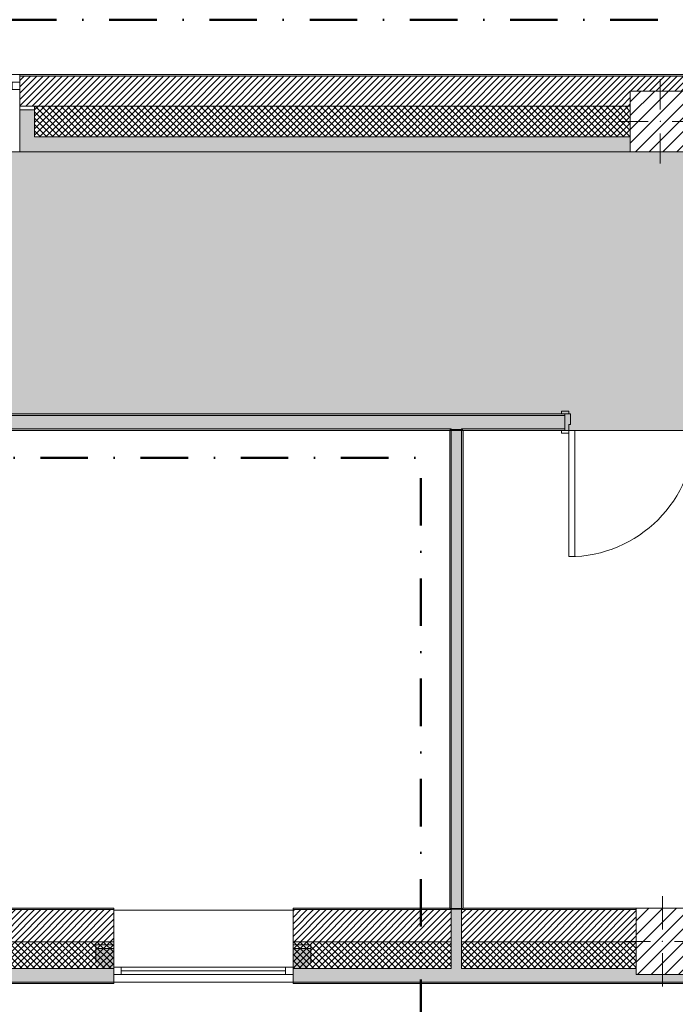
# Model space of a CAD drawing. Header units: millimetres. Extents: x -40968 to 11883, y -18948 to 4746.
# Tile 5 of 29: x -25995 to -21609, y -1837 to 4746. Entities that reach past the tile are written whole.
import ezdxf

# ---------------------------------------------------------------- set-up
doc = ezdxf.new("R2010")
doc.units = ezdxf.units.MM
doc.header["$MEASUREMENT"] = 0
doc.linetypes.add('Punto & Rayas', pattern=[670.277762, 317.5, -176.388889, 0, -176.388874])
doc.linetypes.add('Wipeout_Contour', pattern=[1000, 0, -1000])
for name, color, linetype, lineweight, true_color in [('01_2D_Ambit_Pluma_Nº__242', 7, 'Continuous', 50, 0xfb0013), ('12_FAÇ_Façana_Pluma_Nº__102', 7, 'Continuous', 5, 0xcccccc), ('12_FAÇ_Façana_Pluma_Nº__174', 7, 'Continuous', 13, 0xe4ad2c), ('12_FAÇ_Façana_Pluma_Nº__176', 7, 'Continuous', 15, 0x93a0c6), ('12_FAÇ_Façana_Pluma_Nº__43', 7, 'Continuous', 5, 0xa4a4a6), ('14_PAV_Paviment existent_Pluma_Nº__102', 7, 'Continuous', 5, 0xcccccc), ('Demolido_12_FAÇ_Façana_Pluma_Nº__102', 7, 'Continuous', 5, 0xcccccc), ('Demolido_12_FAÇ_Façana_Pluma_Nº__176', 7, 'Continuous', 15, 0x93a0c6), ('Demolido_Puertas Archicad_Pluma_Nº__3', 7, 'Continuous', 5, 0xa4a4a4), ('Ventanas Archicad_Pluma_Nº__23', 7, 'Continuous', 5, 0xa4a4a6), ('Ventanas Archicad_Pluma_Nº__3', 7, 'Continuous', 5, 0xa4a4a4), ('Ventanas Archicad_Pluma_Nº__43', 7, 'Continuous', 5, 0xa4a4a6)]:
    doc.layers.add(name, color=color, linetype=linetype, lineweight=lineweight, true_color=true_color)
for name, color, linetype in [('10_ESTR_Pilars', 7, 'Continuous'), ('12_FAÇ_Façana', 7, 'Continuous'), ('14_PAV_Paviment existent', 7, 'Continuous'), ('Demolido_12_FAÇ_Façana', 7, 'Continuous'), ('Demolido_Puertas Archicad', 7, 'Continuous'), ('Ventanas Archicad', 7, 'Continuous')]:
    doc.layers.add(name, color=color, linetype=linetype)
for name, color, linetype, lineweight in [('10_ESTR_Pilars_Pluma_Nº__20', 1, 'Continuous', 5), ('10_ESTR_Pilars_Pluma_Nº__28', 7, 'Continuous', 20), ('10_ESTR_Pilars_Pluma_Nº__42', 8, 'Continuous', 25), ('12_FAÇ_Façana_Pluma_Nº__2', 8, 'Continuous', 5), ('12_FAÇ_Façana_Pluma_Nº__7', 7, 'Continuous', 5), ('14_PAV_Paviment existent_Pluma_Nº__89', 7, 'Continuous', 5), ('Demolido_12_FAÇ_Façana_Pluma_Nº__7', 7, 'Continuous', 5), ('Demolido_Puertas Archicad_Pluma_Nº__1', 7, 'Continuous', 5), ('Demolido_Puertas Archicad_Pluma_Nº__7', 7, 'Continuous', 5), ('Ventanas Archicad_Pluma_Nº__7', 7, 'Continuous', 5)]:
    doc.layers.add(name, color=color, linetype=linetype, lineweight=lineweight)
pattern_1 = [(45, (0, 0), (-21.213203, 21.213203), [])]
pattern_2 = [(45, (0, 0), (-21.213203, 21.213203), []), (135, (0, 0), (21.213203, 21.213203), [])]
pattern_3 = [(0, (0, 0), (0, 75), [0, -75])]
pattern_4 = [(45, (0, 0), (-45.96194, 45.96194), [])]

# ---------------------------------------------------------------- blocks, each defined once
blk = doc.blocks.new('Forjado_1_1', base_point=(7332.1, 1999.6))
at = {"layer": '14_PAV_Paviment existent_Pluma_Nº__102', "linetype": 'Continuous', "lineweight": 0, "true_color": 0x333333}
blk.add_hatch(color=250, dxfattribs=at).paths.add_polyline_path([(7332.1, 1999.6), (7332.1, 3863.5), (-28267.5, 3863.5), (-28277.4, 1999.6)])
at = {"layer": '14_PAV_Paviment existent_Pluma_Nº__89', "color": 7, "linetype": 'Continuous', "lineweight": 5, "flags": 128}
blk.add_lwpolyline([(7332.1, 1999.6), (-28277.4, 1999.6), (-28267.5, 3863.5), (7332.1, 3863.5)], close=True, dxfattribs=at)
blk = doc.blocks.new('Ventana Vertical Multi-Faja 27_2')
at = {"layer": 'Ventanas Archicad_Pluma_Nº__23', "color": 253, "linetype": 'Continuous', "lineweight": 5, "true_color": 0xa4a4a6}
for p, q in [((-600, 0), (-550, 0)), ((-550, 0), (-550, -50)), ((550, -50), (550, 0)), ((550, 0), (600, 0)), ((-550, -50), (-600, -50)), ((600, -50), (550, -50))]:
    blk.add_line(p, q, dxfattribs=at)
at = {"layer": 'Ventanas Archicad_Pluma_Nº__3', "color": 253, "linetype": 'Continuous', "lineweight": 5, "true_color": 0xa4a4a4}
for p, q in [((-600, 50), (600, 50)), ((-550, 0), (550, 0)), ((-550, -25), (550, -25)), ((550, -50), (-550, -50)), ((-600, -465), (600, -465))]:
    blk.add_line(p, q, dxfattribs=at)
at = {"layer": 'Ventanas Archicad_Pluma_Nº__43', "color": 253, "linetype": 'Continuous', "lineweight": 5, "true_color": 0xa4a4a6}
for p, q in [((-600, -160), (-600, -185)), ((600, -160), (600, -185))]:
    blk.add_line(p, q, dxfattribs=at)
at = {"layer": 'Ventanas Archicad_Pluma_Nº__7', "color": 7, "linetype": 'Continuous', "lineweight": 5}
for p, q in [((-600, 50), (-600, 40)), ((-600, 40), (-600, 0)), ((-600, 0), (-600, -50)), ((-600, 0), (-600, -50)), ((600, 50), (600, 40)), ((600, 40), (600, 0)), ((600, 0), (600, -50)), ((600, 0), (600, -50)), ((-600, -50), (-600, -160)), ((600, -50), (600, -160)), ((-600, -185), (-600, -365)), ((-600, -185), (-600, -365)), ((600, -185), (600, -365)), ((600, -185), (600, -365)), ((-600, -365), (-600, -465)), ((-600, -365), (-600, -465)), ((600, -365), (600, -465)), ((600, -365), (600, -465))]:
    blk.add_line(p, q, dxfattribs=at)
blk = doc.blocks.new('Muro_3_1', base_point=(11882.6, 4378.5))
at = {"layer": '12_FAÇ_Façana', "linetype": 'Continuous', "lineweight": 0, "true_color": 0x000000}
h = blk.add_hatch(dxfattribs=at)
h.set_pattern_fill('Yeso_0001', color=18, style=0, pattern_type=2)
h.set_pattern_definition(pattern_3)
h.paths.add_polyline_path([(-25995.4, 4168.5), (-25995.4, 4143.5), (-25895.4, 4143.5), (-25895.4, 4168.5)])
at = {"layer": '12_FAÇ_Façana_Pluma_Nº__102', "linetype": 'Continuous', "lineweight": 0, "true_color": 0xe5e5e5}
for points in [[(-25895.4, 3963.5), (-25895.4, 4143.5), (-25995.4, 4143.5), (-25995.4, 3863.5)], [(-25895.4, 3963.5), (-25995.4, 3863.5), (-21909.8, 3863.5), (-21909.8, 3963.5)]]:
    blk.add_hatch(color=254, dxfattribs=at).paths.add_polyline_path(points)
at = {"layer": '12_FAÇ_Façana_Pluma_Nº__174', "linetype": 'Continuous', "lineweight": 13, "true_color": 0xe4ad2c}
h = blk.add_hatch(dxfattribs=at)
h.set_pattern_fill('SATE_Aislamiento_0001', color=42, style=0, pattern_type=2)
h.set_pattern_definition(pattern_2)
h.paths.add_polyline_path([(-21909.8, 4168.5), (-25895.4, 4168.5), (-25895.4, 4143.5), (-25895.4, 3963.5), (-21909.8, 3963.5)])
at = {"layer": '12_FAÇ_Façana_Pluma_Nº__176', "linetype": 'Continuous', "lineweight": 0, "true_color": 0x495063}
blk.add_hatch(color=251, dxfattribs=at).paths.add_polyline_path([(-25995.4, 4378.5), (-25995.4, 4368.5), (-1257.3, 4368.5), (-1257.3, 4378.5)])
at = {"layer": '12_FAÇ_Façana_Pluma_Nº__2', "linetype": 'Continuous', "lineweight": 5}
h = blk.add_hatch(dxfattribs=at)
h.set_pattern_fill('Ceramic_0001', color=8, style=0, pattern_type=2)
h.set_pattern_definition(pattern_1)
h.paths.add_polyline_path([(-25995.4, 4168.5), (-21909.8, 4168.5), (-21909.8, 4268), (-21509.8, 4268), (-21509.8, 4168.5), (-18909.8, 4168.5), (-18909.8, 4268), (-18509.8, 4268), (-18509.8, 4168.5), (-7400.5, 4168.5), (-7400.5, 4268), (-7000.5, 4268), (-7000.5, 4168.5), (-2000.5, 4168.5), (-2000.5, 4268), (-1600.5, 4268), (-1600.5, 4168.5), (-1257.3, 4168.5), (-1257.3, 4368.5), (-25995.4, 4368.5)])
at = {"layer": '12_FAÇ_Façana_Pluma_Nº__43', "color": 253, "linetype": 'Continuous', "lineweight": 5, "true_color": 0xa4a4a6}
for p, q in [((-25995.4, 4168.5), (-25995.4, 4143.5)), ((-25895.4, 4168.5), (-25995.4, 4168.5)), ((-25895.4, 4143.5), (-25895.4, 4168.5)), ((-25995.4, 4143.5), (-25895.4, 4143.5))]:
    blk.add_line(p, q, dxfattribs=at)
at = {"layer": '12_FAÇ_Façana_Pluma_Nº__7', "color": 7, "linetype": 'Continuous', "lineweight": 5}
for p, q in [((-25995.4, 4378.5), (-25995.4, 4368.5)), ((-1257.3, 4368.5), (-25995.4, 4368.5)), ((-25995.4, 4368.5), (-25995.4, 4328.5)), ((-25995.4, 4328.5), (-25995.4, 4278.5)), ((-25995.4, 4278.5), (-25995.4, 4168.5)), ((-21909.8, 4168.5), (-25895.4, 4168.5)), ((-25995.4, 4143.5), (-25995.4, 3963.5)), ((-25995.4, 4143.5), (-25995.4, 3963.5)), ((-25895.4, 3963.5), (-25895.4, 4143.5)), ((-25995.4, 3963.5), (-25995.4, 3863.5)), ((-25995.4, 3963.5), (-25995.4, 3863.5)), ((-25895.4, 3963.5), (-21909.8, 3963.5))]:
    blk.add_line(p, q, dxfattribs=at)
at = {"layer": '12_FAÇ_Façana_Pluma_Nº__7', "color": 7, "linetype": 'Continuous', "lineweight": 5, "flags": 128}
for points in [[(-1257.3, 4378.5), (-25995.4, 4378.5)], [(-25995.4, 3863.5), (-21909.8, 3863.5)]]:
    blk.add_lwpolyline(points, dxfattribs=at)
at = {"layer": 'Ventanas Archicad', "color": 253, "linetype": 'Continuous', "lineweight": 5, "true_color": 0xa4a4a6, "zscale": 1000}
blk.add_blockref('Ventana Vertical Multi-Faja 27_2', (-26595.4, 4328.5), dxfattribs=at)
blk = doc.blocks.new('Muro_4_1', base_point=(-28050.8, -1194))
at = {"layer": '12_FAÇ_Façana_Pluma_Nº__102', "linetype": 'Continuous', "lineweight": 0, "true_color": 0xe5e5e5}
for points in [[(-28050.8, -1599), (-28050.8, -1689), (-28030.8, -1689), (-28030.8, -1599)], [(-28030.8, -1599), (-28030.8, -1689), (-27980.8, -1689), (-27980.8, -1599)], [(-27980.8, -1599), (-27980.8, -1689), (-27840.8, -1689), (-27840.8, -1599)], [(-27840.8, -1599), (-27840.8, -1689), (-27698, -1689), (-27762.1, -1599)], [(-27698, -1689), (-25366.4, -1689), (-25366.4, -1599), (-27762.1, -1599)], [(-27690.8, -1699), (-25366.4, -1699), (-25366.4, -1689), (-27690.8, -1689)]]:
    blk.add_hatch(color=254, dxfattribs=at).paths.add_polyline_path(points)
at = {"layer": '12_FAÇ_Façana_Pluma_Nº__174', "linetype": 'Continuous', "lineweight": 13, "true_color": 0xe4ad2c}
h = blk.add_hatch(dxfattribs=at)
h.set_pattern_fill('SATE_Aislamiento_0001', color=42, style=0, pattern_type=2)
h.set_pattern_definition(pattern_2)
h.paths.add_polyline_path([(-27814.9, -1484), (-27844.1, -1484), (-27762.1, -1599), (-25366.4, -1599), (-25366.4, -1419), (-27814.9, -1419)])
h = blk.add_hatch(dxfattribs=at)
h.set_pattern_fill('SATE_Aislamiento_0001', color=42, style=0, pattern_type=2)
h.set_pattern_definition(pattern_2)
h.paths.add_polyline_path([(-28030.8, -1484), (-28050.8, -1484), (-28050.8, -1599), (-28030.8, -1599)])
h = blk.add_hatch(dxfattribs=at)
h.set_pattern_fill('SATE_Aislamiento_0001', color=42, style=0, pattern_type=2)
h.set_pattern_definition(pattern_2)
h.paths.add_polyline_path([(-27980.8, -1484), (-28030.8, -1484), (-28030.8, -1599), (-27980.8, -1599)])
h = blk.add_hatch(dxfattribs=at)
h.set_pattern_fill('SATE_Aislamiento_0001', color=42, style=0, pattern_type=2)
h.set_pattern_definition(pattern_2)
h.paths.add_polyline_path([(-27980.8, -1599), (-27840.8, -1599), (-27840.8, -1488.6), (-27844.1, -1484), (-27980.8, -1484)])
h = blk.add_hatch(dxfattribs=at)
h.set_pattern_fill('SATE_Aislamiento_0001', color=42, style=0, pattern_type=2)
h.set_pattern_definition(pattern_2)
h.paths.add_polyline_path([(-27762.1, -1599), (-27840.8, -1488.6), (-27840.8, -1599)])
at = {"layer": '12_FAÇ_Façana_Pluma_Nº__176', "linetype": 'Continuous', "lineweight": 0, "true_color": 0x495063}
blk.add_hatch(color=251, dxfattribs=at).paths.add_polyline_path([(-25366.4, -1194), (-27814.9, -1194), (-27814.9, -1204), (-25366.4, -1204)])
at = {"layer": '12_FAÇ_Façana_Pluma_Nº__2', "linetype": 'Continuous', "lineweight": 5}
h = blk.add_hatch(dxfattribs=at)
h.set_pattern_fill('Ceramic_0001', color=8, style=0, pattern_type=2)
h.set_pattern_definition(pattern_1)
h.paths.add_polyline_path([(-27814.9, -1419), (-25366.4, -1419), (-25366.4, -1204), (-27814.9, -1204)])
at = {"layer": '12_FAÇ_Façana_Pluma_Nº__7', "color": 7, "linetype": 'Continuous', "lineweight": 5}
for p, q in [((-25366.4, -1204), (-27814.9, -1204)), ((-27814.9, -1419), (-25366.4, -1419)), ((-28030.8, -1599), (-28050.8, -1599)), ((-27980.8, -1599), (-28030.8, -1599)), ((-27840.8, -1599), (-27980.8, -1599)), ((-27762.1, -1599), (-27840.8, -1599)), ((-27762.1, -1599), (-25366.4, -1599)), ((-28030.8, -1689), (-28050.8, -1689)), ((-27980.8, -1689), (-28030.8, -1689)), ((-27840.8, -1689), (-27980.8, -1689)), ((-27698, -1689), (-27840.8, -1689)), ((-27698, -1689), (-25366.4, -1689))]:
    blk.add_line(p, q, dxfattribs=at)
at = {"layer": '12_FAÇ_Façana_Pluma_Nº__7', "color": 7, "linetype": 'Continuous', "lineweight": 5, "flags": 128}
for points in [[(-25366.4, -1194), (-27814.9, -1194)], [(-25366.4, -1204), (-25366.4, -1194)], [(-25366.4, -1419), (-25366.4, -1204)], [(-25366.4, -1599), (-25366.4, -1419)], [(-28050.8, -1484), (-28050.8, -1599)], [(-28050.8, -1599), (-28050.8, -1689)], [(-25366.4, -1689), (-25366.4, -1599)], [(-27690.8, -1699), (-25366.4, -1699)], [(-25366.4, -1699), (-25366.4, -1689)]]:
    blk.add_lwpolyline(points, dxfattribs=at)
blk = doc.blocks.new('Muro_14_1', base_point=(-24166.4, -1194))
at = {"layer": '12_FAÇ_Façana_Pluma_Nº__102', "linetype": 'Continuous', "lineweight": 0, "true_color": 0xe5e5e5}
for points in [[(-23108.4, -1599), (-24166.4, -1599), (-24166.4, -1689), (-23108.4, -1689)], [(-23038.4, -1599), (-23108.4, -1599), (-23108.4, -1689), (-23038.4, -1689)], [(-21871.1, -1599), (-23038.4, -1599), (-23038.4, -1689), (-20233.9, -1689), (-20233.9, -1599), (-21518.1, -1599), (-21518.1, -1639), (-21871.1, -1639)], [(-24166.4, -1699), (-20233.9, -1699), (-20233.9, -1689), (-24166.4, -1689)]]:
    blk.add_hatch(color=254, dxfattribs=at).paths.add_polyline_path(points)
at = {"layer": '12_FAÇ_Façana_Pluma_Nº__174', "linetype": 'Continuous', "lineweight": 13, "true_color": 0xe4ad2c}
h = blk.add_hatch(dxfattribs=at)
h.set_pattern_fill('SATE_Aislamiento_0001', color=42, style=0, pattern_type=2)
h.set_pattern_definition(pattern_2)
h.paths.add_polyline_path([(-23108.4, -1419), (-24166.4, -1419), (-24166.4, -1599), (-23108.4, -1599)])
h = blk.add_hatch(dxfattribs=at)
h.set_pattern_fill('SATE_Aislamiento_0001', color=42, style=0, pattern_type=2)
h.set_pattern_definition(pattern_2)
h.paths.add_polyline_path([(-23038.4, -1599), (-21871.1, -1599), (-21871.1, -1419), (-23038.4, -1419)])
h = blk.add_hatch(dxfattribs=at)
h.set_pattern_fill('SATE_Aislamiento_0001', color=42, style=0, pattern_type=2)
h.set_pattern_definition(pattern_2)
h.paths.add_polyline_path([(-21518.1, -1599), (-20233.9, -1599), (-20233.9, -1419), (-21518.1, -1419)])
at = {"layer": '12_FAÇ_Façana_Pluma_Nº__176', "linetype": 'Continuous', "lineweight": 0, "true_color": 0x495063}
for points in [[(-23118.4, -1194), (-24166.4, -1194), (-24166.4, -1204), (-23118.4, -1204)], [(-23108.4, -1194), (-23118.4, -1194), (-23118.4, -1204), (-23108.4, -1204)], [(-23028.4, -1194), (-23038.4, -1194), (-23038.4, -1204), (-23028.4, -1204)], [(-23028.4, -1194), (-23028.4, -1204), (-21871.1, -1204), (-21871.1, -1194)], [(-21518.1, -1194), (-21518.1, -1204), (-20233.9, -1204), (-20233.9, -1194)]]:
    blk.add_hatch(color=251, dxfattribs=at).paths.add_polyline_path(points)
at = {"layer": '12_FAÇ_Façana_Pluma_Nº__2', "linetype": 'Continuous', "lineweight": 5}
h = blk.add_hatch(dxfattribs=at)
h.set_pattern_fill('Ceramic_0001', color=8, style=0, pattern_type=2)
h.set_pattern_definition(pattern_1)
h.paths.add_polyline_path([(-23108.4, -1204), (-24166.4, -1204), (-24166.4, -1419), (-23108.4, -1419)])
h = blk.add_hatch(dxfattribs=at)
h.set_pattern_fill('Ceramic_0001', color=8, style=0, pattern_type=2)
h.set_pattern_definition(pattern_1)
h.paths.add_polyline_path([(-23038.4, -1419), (-21871.1, -1419), (-21871.1, -1204), (-23038.4, -1204)])
h = blk.add_hatch(dxfattribs=at)
h.set_pattern_fill('Ceramic_0001', color=8, style=0, pattern_type=2)
h.set_pattern_definition(pattern_1)
h.paths.add_polyline_path([(-21518.1, -1419), (-20233.9, -1419), (-20233.9, -1204), (-21518.1, -1204)])
at = {"layer": '12_FAÇ_Façana_Pluma_Nº__7', "color": 7, "linetype": 'Continuous', "lineweight": 5}
for p, q in [((-23108.4, -1204), (-24166.4, -1204)), ((-23108.4, -1194), (-23108.4, -1204)), ((-23108.4, -1204), (-23108.4, -1419)), ((-23038.4, -1204), (-23038.4, -1194)), ((-23038.4, -1419), (-23038.4, -1204)), ((-21871.1, -1204), (-23038.4, -1204)), ((-20233.9, -1204), (-21518.1, -1204)), ((-24166.4, -1419), (-23108.4, -1419)), ((-23108.4, -1419), (-23108.4, -1599)), ((-23038.4, -1599), (-23038.4, -1419)), ((-23038.4, -1419), (-21871.1, -1419)), ((-21518.1, -1419), (-20233.9, -1419)), ((-24166.4, -1599), (-23108.4, -1599)), ((-23038.4, -1599), (-21871.1, -1599)), ((-21518.1, -1599), (-20233.9, -1599)), ((-24166.4, -1689), (-23108.4, -1689)), ((-23108.4, -1689), (-23038.4, -1689)), ((-23038.4, -1689), (-20233.9, -1689))]:
    blk.add_line(p, q, dxfattribs=at)
at = {"layer": '12_FAÇ_Façana_Pluma_Nº__7', "color": 7, "linetype": 'Continuous', "lineweight": 5, "flags": 128}
for points in [[(-23118.4, -1194), (-24166.4, -1194)], [(-24166.4, -1194), (-24166.4, -1699)], [(-21871.1, -1194), (-23028.4, -1194)], [(-20233.9, -1194), (-21518.1, -1194)], [(-20233.9, -1699), (-20233.9, -1194)], [(-24166.4, -1699), (-20233.9, -1699)]]:
    blk.add_lwpolyline(points, dxfattribs=at)
blk = doc.blocks.new('Ventana Vertical Multi-Faja 27_6')
at = {"layer": 'Ventanas Archicad_Pluma_Nº__23', "color": 253, "linetype": 'Continuous', "lineweight": 5, "true_color": 0xa4a4a6}
for p, q in [((-600, 0), (-550, 0)), ((-550, 0), (-550, -50)), ((550, -50), (550, 0)), ((550, 0), (600, 0)), ((-550, -50), (-600, -50)), ((600, -50), (550, -50))]:
    blk.add_line(p, q, dxfattribs=at)
at = {"layer": 'Ventanas Archicad_Pluma_Nº__3', "color": 253, "linetype": 'Continuous', "lineweight": 5, "true_color": 0xa4a4a4}
for p, q in [((-600, 50), (600, 50)), ((-550, 0), (550, 0)), ((-550, -25), (550, -25)), ((550, -50), (-550, -50)), ((-600, -430), (600, -430))]:
    blk.add_line(p, q, dxfattribs=at)
at = {"layer": 'Ventanas Archicad_Pluma_Nº__43', "color": 253, "linetype": 'Continuous', "lineweight": 5, "true_color": 0xa4a4a6}
for p, q in [((-600, -200), (-600, -175)), ((600, -200), (600, -175))]:
    blk.add_line(p, q, dxfattribs=at)
at = {"layer": 'Ventanas Archicad_Pluma_Nº__7', "color": 7, "linetype": 'Continuous', "lineweight": 5}
for p, q in [((-600, 50), (-600, 40)), ((-600, 40), (-600, 0)), ((-600, 40), (-600, 0)), ((-600, 0), (-600, -50)), ((-600, 0), (-600, -50)), ((-600, 0), (-600, -50)), ((-600, 0), (-600, -50)), ((600, 50), (600, 40)), ((600, 40), (600, 0)), ((600, 40), (600, 0)), ((600, 0), (600, -50)), ((600, 0), (600, -50)), ((600, 0), (600, -50)), ((600, 0), (600, -50)), ((-600, -50), (-600, -80)), ((-600, -50), (-600, -80)), ((600, -50), (600, -80)), ((600, -50), (600, -80)), ((-600, -80), (-600, -175)), ((-600, -80), (-600, -175)), ((600, -80), (600, -175)), ((600, -80), (600, -175)), ((-600, -200), (-600, -420)), ((600, -200), (600, -420)), ((-600, -420), (-600, -430)), ((600, -420), (600, -430))]:
    blk.add_line(p, q, dxfattribs=at)
blk = doc.blocks.new('Muro_17_1', base_point=(-25366.4, -1209))
at = {"layer": '12_FAÇ_Façana', "linetype": 'Continuous', "lineweight": 0, "true_color": 0x000000}
h = blk.add_hatch(dxfattribs=at)
h.set_pattern_fill('Yeso_0001', color=18, style=0, pattern_type=2)
h.set_pattern_definition(pattern_3)
h.paths.add_polyline_path([(-25366.4, -1439), (-25486.4, -1439), (-25486.4, -1464), (-25366.4, -1464)])
h = blk.add_hatch(dxfattribs=at)
h.set_pattern_fill('Yeso_0001', color=18, style=0, pattern_type=2)
h.set_pattern_definition(pattern_3)
h.paths.add_polyline_path([(-24166.4, -1439), (-24166.4, -1464), (-24046.4, -1464), (-24046.4, -1439)])
at = {"layer": '12_FAÇ_Façana_Pluma_Nº__102', "linetype": 'Continuous', "lineweight": 0, "true_color": 0xe5e5e5}
for points in [[(-25486.4, -1559), (-25366.4, -1679), (-25366.4, -1464), (-25486.4, -1464)], [(-24046.4, -1559), (-24046.4, -1464), (-24166.4, -1464), (-24166.4, -1679)]]:
    blk.add_hatch(color=254, dxfattribs=at).paths.add_polyline_path(points)
at = {"layer": '12_FAÇ_Façana_Pluma_Nº__43', "color": 253, "linetype": 'Continuous', "lineweight": 5, "true_color": 0xa4a4a6}
for p, q in [((-25486.4, -1439), (-25366.4, -1439)), ((-25486.4, -1464), (-25486.4, -1439)), ((-25366.4, -1439), (-25366.4, -1464)), ((-24166.4, -1439), (-24166.4, -1464)), ((-24046.4, -1439), (-24166.4, -1439)), ((-24046.4, -1464), (-24046.4, -1439)), ((-25366.4, -1464), (-25486.4, -1464)), ((-24166.4, -1464), (-24046.4, -1464))]:
    blk.add_line(p, q, dxfattribs=at)
at = {"layer": '12_FAÇ_Façana_Pluma_Nº__7', "color": 7, "linetype": 'Continuous', "lineweight": 5}
for p, q in [((-25366.4, -1219), (-25366.4, -1209)), ((-25366.4, -1439), (-25366.4, -1219)), ((-24166.4, -1219), (-24166.4, -1209)), ((-24166.4, -1439), (-24166.4, -1219)), ((-25486.4, -1559), (-25486.4, -1464)), ((-25366.4, -1559), (-25366.4, -1464)), ((-25366.4, -1559), (-25366.4, -1464)), ((-24166.4, -1559), (-24166.4, -1464)), ((-24166.4, -1559), (-24166.4, -1464)), ((-24046.4, -1559), (-24046.4, -1464)), ((-25366.4, -1589), (-25366.4, -1559)), ((-25366.4, -1589), (-25366.4, -1559)), ((-24166.4, -1589), (-24166.4, -1559)), ((-24166.4, -1589), (-24166.4, -1559)), ((-25366.4, -1639), (-25366.4, -1589)), ((-25366.4, -1639), (-25366.4, -1589)), ((-25366.4, -1679), (-25366.4, -1639)), ((-25366.4, -1679), (-25366.4, -1639)), ((-24166.4, -1639), (-24166.4, -1589)), ((-24166.4, -1639), (-24166.4, -1589)), ((-24166.4, -1679), (-24166.4, -1639)), ((-24166.4, -1679), (-24166.4, -1639)), ((-25366.4, -1689), (-25366.4, -1679)), ((-24166.4, -1689), (-24166.4, -1679))]:
    blk.add_line(p, q, dxfattribs=at)
at = {"layer": 'Ventanas Archicad', "color": 253, "linetype": 'Continuous', "lineweight": 5, "true_color": 0xa4a4a6, "zscale": 1000, "rotation": 180}
blk.add_blockref('Ventana Vertical Multi-Faja 27_6', (-24766.4, -1639), dxfattribs=at)
blk = doc.blocks.new('Muro_83_1', base_point=(-23028.4, -1194))
at = {"layer": '12_FAÇ_Façana_Pluma_Nº__102', "linetype": 'Continuous', "lineweight": 0, "true_color": 0xe5e5e5}
for points in [[(-23108.4, 1999.6), (-23038.4, 1999.6), (-23038.4, 2009.6), (-23108.4, 2009.6)], [(-23038.4, -1194), (-23038.4, 1999.6), (-23108.4, 1999.6), (-23108.4, -1194)], [(-23038.4, -1194), (-23108.4, -1194), (-23108.4, -1204), (-23038.4, -1204)], [(-23038.4, -1204), (-23108.4, -1204), (-23108.4, -1419), (-23038.4, -1419)], [(-23038.4, -1419), (-23108.4, -1419), (-23108.4, -1599), (-23038.4, -1599)]]:
    blk.add_hatch(color=254, dxfattribs=at).paths.add_polyline_path(points)
at = {"layer": '12_FAÇ_Façana_Pluma_Nº__176', "linetype": 'Continuous', "lineweight": 0, "true_color": 0x495063}
for points in [[(-23118.4, 1999.6), (-23118.4, -1194), (-23108.4, -1194), (-23108.4, 1999.6)], [(-23028.4, -1194), (-23028.4, 1999.6), (-23038.4, 1999.6), (-23038.4, -1194)]]:
    blk.add_hatch(color=251, dxfattribs=at).paths.add_polyline_path(points)
at = {"layer": '12_FAÇ_Façana_Pluma_Nº__7', "color": 7, "linetype": 'Continuous', "lineweight": 5}
for p, q in [((-23108.4, 2009.6), (-23108.4, 1999.6)), ((-23108.4, 1999.6), (-23108.4, -1194)), ((-23038.4, 1999.6), (-23038.4, 2009.6)), ((-23038.4, -1194), (-23038.4, 1999.6)), ((-23108.4, -1194), (-23108.4, -1204)), ((-23108.4, -1204), (-23108.4, -1419)), ((-23038.4, -1204), (-23038.4, -1194)), ((-23038.4, -1419), (-23038.4, -1204)), ((-23108.4, -1419), (-23108.4, -1599)), ((-23038.4, -1599), (-23038.4, -1419))]:
    blk.add_line(p, q, dxfattribs=at)
at = {"layer": '12_FAÇ_Façana_Pluma_Nº__7', "color": 7, "linetype": 'Continuous', "lineweight": 5, "flags": 128}
for points in [[(-23118.4, 1999.6), (-23118.4, -1194)], [(-23028.4, -1194), (-23028.4, 1999.6)]]:
    blk.add_lwpolyline(points, dxfattribs=at)
blk = doc.blocks.new('Puerta 27_20')
at = {"layer": 'Demolido_Puertas Archicad_Pluma_Nº__1', "color": 7, "linetype": 'Continuous', "lineweight": 5}
for p, q in [((382, 0), (382, 844)), ((382, 844), (422, 844)), ((422, 844), (422, 0)), ((-472, 0), (-472, 19)), ((-472, 19), (-422, 19)), ((-422, 0), (-472, 0)), ((-422, 0), (-450, 0)), ((-450, 0), (-450, -110)), ((-422, 19), (-422, 0)), ((-422, -40), (-422, 0)), ((422, 0), (382, 0)), ((422, 19), (472, 19)), ((422, 0), (422, 19)), ((472, 0), (422, 0)), ((450, 0), (422, 0)), ((422, 0), (422, -40)), ((450, -110), (450, 0)), ((472, 19), (472, 0)), ((-410, -40), (-422, -40)), ((-410, -110), (-410, -40)), ((422, -40), (410, -40)), ((410, -40), (410, -110)), ((-472, -129), (-472, -110)), ((-472, -110), (-422, -110)), ((-422, -129), (-472, -129)), ((-450, -110), (-410, -110)), ((-422, -110), (-422, -129)), ((410, -110), (450, -110)), ((422, -110), (472, -110)), ((422, -129), (422, -110)), ((472, -129), (422, -129)), ((472, -110), (472, -129))]:
    blk.add_line(p, q, dxfattribs=at)
at = {"layer": 'Demolido_Puertas Archicad_Pluma_Nº__3', "color": 253, "linetype": 'Continuous', "lineweight": 5, "true_color": 0xa4a4a4}
blk.add_arc((422, 0), 844, 90, 180, dxfattribs=at)
at = {"layer": 'Demolido_Puertas Archicad_Pluma_Nº__7', "color": 7, "linetype": 'Continuous', "lineweight": 5}
for p, q in [((-450, 0), (-472, 0)), ((-450, 0), (-472, 0)), ((-450, 0), (-450, -10)), ((-450, 0), (-450, -10)), ((450, 0), (450, -10)), ((450, 0), (450, -10)), ((450, 0), (472, 0)), ((450, 0), (472, 0)), ((-450, -10), (-450, -100)), ((-450, -10), (-450, -100)), ((450, -10), (450, -100)), ((450, -10), (450, -100)), ((-450, -110), (-472, -110)), ((-450, -110), (-472, -110)), ((-450, -100), (-450, -110)), ((-450, -100), (-450, -110)), ((450, -100), (450, -110)), ((450, -100), (450, -110)), ((450, -110), (472, -110)), ((450, -110), (472, -110))]:
    blk.add_line(p, q, dxfattribs=at)
blk = doc.blocks.new('Muro_104_1', base_point=(7332.1, 1999.6))
at = {"layer": 'Demolido_12_FAÇ_Façana_Pluma_Nº__102', "linetype": 'Continuous', "lineweight": 0, "true_color": 0xe5e5e5}
blk.add_hatch(color=254, dxfattribs=at).paths.add_polyline_path([(-23028.4, 2099.6), (-23028.4, 2009.6), (-22348.9, 2009.6), (-22348.9, 2099.6)])
at = {"layer": 'Demolido_12_FAÇ_Façana_Pluma_Nº__176', "linetype": 'Continuous', "lineweight": 0, "true_color": 0x495063}
for points in [[(-23028.4, 2109.6), (-23028.4, 2099.6), (-22348.9, 2099.6), (-22348.9, 2109.6)], [(-23028.4, 1999.6), (-22348.9, 1999.6), (-22348.9, 2009.6), (-23028.4, 2009.6)]]:
    blk.add_hatch(color=251, dxfattribs=at).paths.add_polyline_path(points)
at = {"layer": 'Demolido_12_FAÇ_Façana_Pluma_Nº__7', "color": 7, "linetype": 'Continuous', "lineweight": 5}
for p, q in [((-22348.9, 2109.6), (-22370.9, 2109.6)), ((-22348.9, 2099.6), (-22348.9, 2109.6)), ((-22348.9, 2099.6), (-23028.4, 2099.6)), ((-22348.9, 2009.6), (-22348.9, 2099.6)), ((-23028.4, 2009.6), (-22348.9, 2009.6)), ((-22348.9, 1999.6), (-22370.9, 1999.6)), ((-22348.9, 1999.6), (-22348.9, 2009.6))]:
    blk.add_line(p, q, dxfattribs=at)
at = {"layer": 'Demolido_12_FAÇ_Façana_Pluma_Nº__7', "color": 7, "linetype": 'Continuous', "lineweight": 5, "flags": 128}
for points in [[(-22348.9, 2109.6), (-23028.4, 2109.6)], [(-23028.4, 1999.6), (-22348.9, 1999.6)]]:
    blk.add_lwpolyline(points, dxfattribs=at)
at = {"layer": 'Demolido_Puertas Archicad', "color": 253, "linetype": 'Continuous', "lineweight": 5, "true_color": 0xa4a4a6, "zscale": 1000, "rotation": 180}
blk.add_blockref('Puerta 27_20', (-21898.9, 1999.6), dxfattribs=at)
blk = doc.blocks.new('Muro_105_1', base_point=(-23028.4, 1999.6))
at = {"layer": '12_FAÇ_Façana_Pluma_Nº__102', "linetype": 'Continuous', "lineweight": 0, "true_color": 0xe5e5e5}
for points in [[(-26378.7, 2009.6), (-23108.4, 2009.6), (-23108.4, 2099.6), (-26378.7, 2099.6)], [(-23108.4, 2009.6), (-23038.4, 2009.6), (-23038.4, 2099.6), (-23108.4, 2099.6)], [(-23038.4, 2009.6), (-23028.4, 2009.6), (-23028.4, 2099.6), (-23038.4, 2099.6)]]:
    blk.add_hatch(color=254, dxfattribs=at).paths.add_polyline_path(points)
at = {"layer": '12_FAÇ_Façana_Pluma_Nº__176', "linetype": 'Continuous', "lineweight": 0, "true_color": 0x495063}
for points in [[(-26378.7, 2109.6), (-26378.7, 2099.6), (-23028.4, 2099.6), (-23028.4, 2109.6)], [(-23118.4, 2009.6), (-26378.7, 2009.6), (-26378.7, 1999.6), (-23118.4, 1999.6)], [(-23118.4, 1999.6), (-23108.4, 1999.6), (-23108.4, 2009.6), (-23118.4, 2009.6)], [(-23038.4, 1999.6), (-23028.4, 1999.6), (-23028.4, 2009.6), (-23038.4, 2009.6)]]:
    blk.add_hatch(color=251, dxfattribs=at).paths.add_polyline_path(points)
at = {"layer": '12_FAÇ_Façana_Pluma_Nº__7', "color": 7, "linetype": 'Continuous', "lineweight": 5}
for p, q in [((-23108.4, 2099.6), (-26378.7, 2099.6)), ((-23038.4, 2099.6), (-23108.4, 2099.6)), ((-23028.4, 2099.6), (-23038.4, 2099.6)), ((-26378.7, 2009.6), (-23108.4, 2009.6)), ((-23108.4, 2009.6), (-23108.4, 1999.6)), ((-23038.4, 1999.6), (-23038.4, 2009.6)), ((-23038.4, 2009.6), (-23028.4, 2009.6))]:
    blk.add_line(p, q, dxfattribs=at)
at = {"layer": '12_FAÇ_Façana_Pluma_Nº__7', "color": 7, "linetype": 'Continuous', "lineweight": 5, "flags": 128}
for points in [[(-23028.4, 2109.6), (-26378.7, 2109.6)], [(-26378.7, 1999.6), (-23118.4, 1999.6)]]:
    blk.add_lwpolyline(points, dxfattribs=at)
blk = doc.blocks.new('Pilar_1_1', base_point=(-21694.6, -1416.5))
at = {"color": 254, "linetype": 'Wipeout_Contour', "lineweight": 0, "ltscale": 86967.798109}
blk.add_wipeout([(-21871.1, -1639), (-21518.1, -1639), (-21518.1, -1194), (-21871.1, -1194)], dxfattribs=at).dxf.layer = '10_ESTR_Pilars'
at = {"layer": '10_ESTR_Pilars_Pluma_Nº__42', "linetype": 'Continuous', "lineweight": 25}
h = blk.add_hatch(dxfattribs=at)
h.set_pattern_fill('00_GCT_trama_45º_e1_400__05', color=8, style=0, pattern_type=2)
h.set_pattern_definition(pattern_4)
h.paths.add_polyline_path([(-21871.1, -1639), (-21518.1, -1639), (-21518.1, -1194), (-21871.1, -1194)])
at = {"layer": '10_ESTR_Pilars_Pluma_Nº__20', "color": 1, "linetype": 'Continuous', "lineweight": 5}
for p, q in [((-21694.6, -1336.5), (-21694.6, -1114)), ((-21774.6, -1416.5), (-21951.1, -1416.5)), ((-21614.6, -1416.5), (-21438.1, -1416.5)), ((-21694.6, -1496.5), (-21694.6, -1719))]:
    blk.add_line(p, q, dxfattribs=at)
blk.add_point((-21694.6, -1416.5), dxfattribs=at)
at = {"layer": '10_ESTR_Pilars_Pluma_Nº__28', "color": 7, "linetype": 'Continuous', "lineweight": 20, "flags": 128}
blk.add_lwpolyline([(-21871.1, -1639), (-21518.1, -1639), (-21518.1, -1194), (-21871.1, -1194)], close=True, dxfattribs=at)
blk = doc.blocks.new('Pilar_36_1', base_point=(-21709.8, 4065.7))
at = {"color": 254, "linetype": 'Wipeout_Contour', "lineweight": 0, "ltscale": 88352.480764}
blk.add_wipeout([(-21909.8, 3863.5), (-21509.8, 3863.5), (-21509.8, 4268), (-21909.8, 4268)], dxfattribs=at).dxf.layer = '10_ESTR_Pilars'
at = {"layer": '10_ESTR_Pilars_Pluma_Nº__42', "linetype": 'Continuous', "lineweight": 25}
h = blk.add_hatch(dxfattribs=at)
h.set_pattern_fill('00_GCT_trama_45º_e1_400__05', color=8, style=0, pattern_type=2)
h.set_pattern_definition(pattern_4)
h.paths.add_polyline_path([(-21909.8, 3863.5), (-21509.8, 3863.5), (-21509.8, 4268), (-21909.8, 4268)])
at = {"layer": '10_ESTR_Pilars_Pluma_Nº__20', "color": 1, "linetype": 'Continuous', "lineweight": 5}
for p, q in [((-21709.8, 4145.7), (-21709.8, 4348)), ((-21789.8, 4065.7), (-21989.8, 4065.7)), ((-21629.8, 4065.7), (-21429.8, 4065.7)), ((-21709.8, 3985.7), (-21709.8, 3783.5))]:
    blk.add_line(p, q, dxfattribs=at)
blk.add_point((-21709.8, 4065.7), dxfattribs=at)
at = {"layer": '10_ESTR_Pilars_Pluma_Nº__28', "color": 7, "linetype": 'Continuous', "lineweight": 20, "flags": 128}
blk.add_lwpolyline([(-21909.8, 3863.5), (-21509.8, 3863.5), (-21509.8, 4268), (-21909.8, 4268)], close=True, dxfattribs=at)
blk = doc.blocks.new('Pilar_43_1', base_point=(-21709.8, 4065.7))
at = {"color": 254, "linetype": 'Wipeout_Contour', "lineweight": 0, "ltscale": 88352.480764}
blk.add_wipeout([(-21909.8, 3863.5), (-21509.8, 3863.5), (-21509.8, 4268), (-21909.8, 4268)], dxfattribs=at).dxf.layer = '10_ESTR_Pilars'
at = {"layer": '10_ESTR_Pilars_Pluma_Nº__42', "linetype": 'Continuous', "lineweight": 25}
h = blk.add_hatch(dxfattribs=at)
h.set_pattern_fill('00_GCT_trama_45º_e1_400__05', color=8, style=0, pattern_type=2)
h.set_pattern_definition(pattern_4)
h.paths.add_polyline_path([(-21909.8, 3863.5), (-21509.8, 3863.5), (-21509.8, 4268), (-21909.8, 4268)])
at = {"layer": '10_ESTR_Pilars_Pluma_Nº__20', "color": 1, "linetype": 'Continuous', "lineweight": 5}
for p, q in [((-21709.8, 4145.7), (-21709.8, 4348)), ((-21789.8, 4065.7), (-21989.8, 4065.7)), ((-21629.8, 4065.7), (-21429.8, 4065.7)), ((-21709.8, 3985.7), (-21709.8, 3783.5))]:
    blk.add_line(p, q, dxfattribs=at)
blk.add_point((-21709.8, 4065.7), dxfattribs=at)
at = {"layer": '10_ESTR_Pilars_Pluma_Nº__28', "color": 7, "linetype": 'Continuous', "lineweight": 20, "flags": 128}
blk.add_lwpolyline([(-21909.8, 3863.5), (-21509.8, 3863.5), (-21509.8, 4268), (-21909.8, 4268)], close=True, dxfattribs=at)

msp = doc.modelspace()

# ---------------------------------------------------------------- linework, layer by layer
at = {"layer": '01_2D_Ambit_Pluma_Nº__242', "color": 1, "linetype": 'Punto & Rayas', "lineweight": 50, "true_color": 0xfb0013, "flags": 128}
msp.add_lwpolyline([(-28500, 1816.8), (-28500, 4745.9), (7879.6, 4745.9), (7879.6, -1396.9), (6474.1, -1396.9), (6474.1, -11392.7), (6916.3, -11392.7), (6916.3, -17756.6), (-3932.3, -17756.6), (-3932.3, -11834.9), (-2447.9, -11834.9), (-2447.9, -2249.6), (-23311.2, -2249.6), (-23311.2, 1816.8)], close=True, dxfattribs=at)

# ---------------------------------------------------------------- block references
at = {"layer": '12_FAÇ_Façana', "color": 7, "lineweight": 20}
for name, p in [('Muro_3_1', (11882.6, 4378.5)), ('Muro_105_1', (-23028.4, 1999.6)), ('Muro_83_1', (-23028.4, -1194)), ('Muro_4_1', (-28050.8, -1194)), ('Muro_17_1', (-25366.4, -1209)), ('Muro_14_1', (-24166.4, -1194))]:
    msp.add_blockref(name, p, dxfattribs=at)
at = {"layer": '14_PAV_Paviment existent', "color": 7, "linetype": 'Continuous', "lineweight": 5}
msp.add_blockref('Forjado_1_1', (7332.1, 1999.6), dxfattribs=at)
at = {"layer": 'Demolido_12_FAÇ_Façana', "color": 7, "lineweight": 20}
msp.add_blockref('Muro_104_1', (7332.1, 1999.6), dxfattribs=at)

# ---------------------------------------------------------------- next in the draw order: block references
at = {"layer": '10_ESTR_Pilars', "color": 7, "lineweight": 20}
for name, p in [('Pilar_36_1', (-21709.8, 4065.7)), ('Pilar_1_1', (-21694.6, -1416.5))]:
    msp.add_blockref(name, p, dxfattribs=at)

# ---------------------------------------------------------------- next in the draw order: block references
msp.add_blockref('Pilar_43_1', (-21709.8, 4065.7), dxfattribs=at)

doc.saveas('drawing.dxf')
